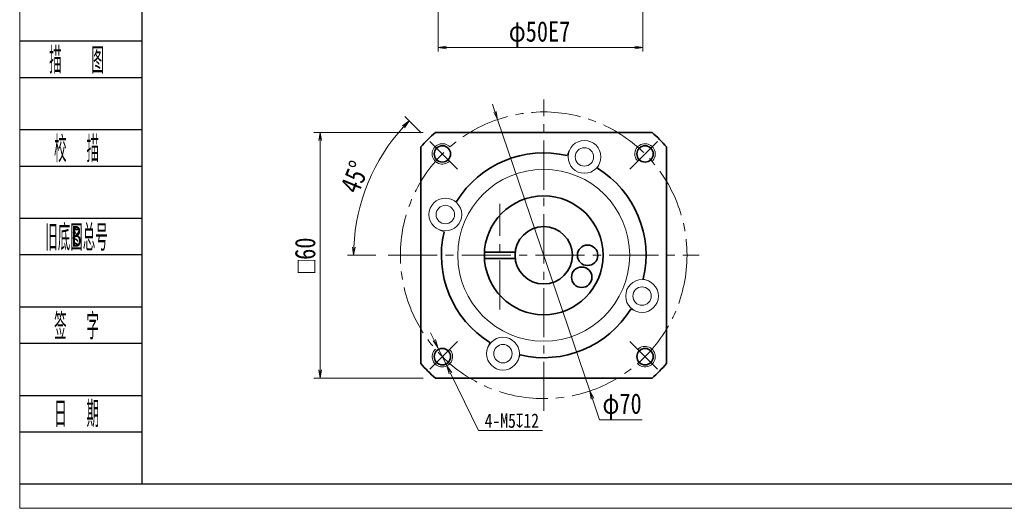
# Model space of a CAD drawing. Header units: millimetres. Extents: x -14 to 494, y -7 to 346.
# Tile 1 of 5: x -11 to 229, y -7 to 112. Entities that reach past the tile are written whole.
import ezdxf
from ezdxf.enums import TextEntityAlignment as Align

# ---------------------------------------------------------------- set-up
doc = ezdxf.new("R2010")
doc.units = ezdxf.units.MM
doc.linetypes.add('点画线', pattern=[18, 12, -2, 2, -2])
doc.layers.add('2细线层', color=4, linetype='Continuous')
doc.layers.add('6文字层', color=3, linetype='Continuous')
for name, color, linetype, lineweight in [('EB0_1', 7, 'Continuous', 35), ('中心线层', 1, '点画线', 18), ('图框_外框线', 7, 'Continuous', 18), ('尺寸线层', 3, 'Continuous', 18), ('粗实线层', 7, 'Continuous', 35), ('细实线层', 7, 'Continuous', 18)]:
    doc.layers.add(name, color=color, linetype=linetype, lineweight=lineweight)
doc.styles.add('PC_TEXTSTYLE', font='ISOCP.SHX', dxfattribs={"width": 0.707, "bigfont": 'GBCBIG.SHX'})
doc.styles.get("Standard").update_dxf_attribs({"font": 'SimSun.ttf'})
doc.styles.add('宋体', font='SimSun.ttf', dxfattribs={"width": 0.8})
doc.dimstyles.new('A水平标注$0', dxfattribs={"dimtxt": 3.5, "dimasz": 2, "dimexe": 1.5, "dimexo": 3, "dimgap": 1.1, "dimtad": 1, "dimtoh": 1, "dimdec": 4, "dimdsep": 46, "dimtxsty": '宋体', "dimblk": 'OPEN', "dimcen": 3, "dimclrd": 3, "dimclre": 3, "dimclrt": 6, "dimadec": 0, "dimazin": 0, "dimtm": 1e-09, "dimtfac": 1, "dimtdec": 4, "dimtix": 1, "dimtmove": 0, "dimatfit": 3, "dimldrblk": 'OPEN', "dimfxl": 0, "dimlwd": 13, "dimlwe": 13, "dimarcsym": 0})
doc.dimstyles.new('D直径标注φ25', dxfattribs={"dimtxt": 3.5, "dimasz": 2, "dimexe": 1, "dimexo": 3, "dimtad": 1, "dimtoh": 1, "dimdec": 1, "dimdsep": 46, "dimtxsty": '宋体', "dimblk": 'OPEN', "dimcen": 3, "dimclrd": 3, "dimclre": 3, "dimclrt": 130, "dimadec": 0, "dimazin": 0, "dimtm": 1e-09, "dimtfac": 1, "dimtdec": 1, "dimtmove": 0, "dimatfit": 0, "dimldrblk": 'OPEN', "dimfxl": 0, "dimlwd": 13, "dimlwe": 13, "dimarcsym": 0})
doc.dimstyles.new('螺孔(M8-7H)', dxfattribs={"dimtxt": 3.5, "dimasz": 2, "dimexe": 1.25, "dimexo": 3, "dimtad": 1, "dimtoh": 1, "dimdec": 4, "dimdsep": 46, "dimtxsty": '宋体', "dimblk": 'OPEN', "dimcen": 3, "dimclrd": 3, "dimclre": 3, "dimclrt": 2, "dimadec": 0, "dimazin": 0, "dimtm": 1e-09, "dimtfac": 1, "dimtdec": 4, "dimtmove": 0, "dimatfit": 3, "dimldrblk": 'OPEN', "dimfxl": 0, "dimlwd": 9, "dimlwe": 9, "dimarcsym": 0})

# ---------------------------------------------------------------- blocks, each defined once
blk = doc.blocks.new('_Open')
at = {"color": 0, "linetype": 'ByBlock', "lineweight": -2}
for p, q in [((-1, 0.17), (0, 0)), ((-1, -0.17), (0, 0)), ((0, 0), (-1, 0))]:
    blk.add_line(p, q, dxfattribs=at)
blk = doc.blocks.new('*D11')
at = {"layer": 'Defpoints', "color": 0, "transparency": 16777216}
for p in [(90.46, 84.35), (62.3, 24.35), (90.46, 24.35)]:
    blk.add_point(p, dxfattribs=at)
at = {"layer": '尺寸线层', "color": 3, "lineweight": 13, "transparency": 16777216}
for p, q in [((87.46, 84.35), (60.8, 84.35)), ((62.3, 82.35), (62.3, 26.35)), ((87.46, 24.35), (60.8, 24.35))]:
    blk.add_line(p, q, dxfattribs=at)
at = {"layer": '尺寸线层', "color": 3, "lineweight": 13, "transparency": 16777216, "xscale": 2, "yscale": 2, "zscale": 2}
for p, rotation in [((62.3, 84.35), 89.99999999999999), ((62.3, 24.35), 270)]:
    blk.add_blockref('_Open', p, dxfattribs=dict(at, rotation=rotation))
at = {"layer": '尺寸线层', "color": 6, "transparency": 16777216, "insert": (58.68, 54.35), "char_height": 5, "attachment_point": 5, "rotation": 90, "style": '宋体', "bg_fill": 3, "box_fill_scale": 1.1, "bg_fill_color": 257, "bg_fill_transparency": 0}
blk.add_mtext('{\\famgdt|b0|i0|c0|p0;o}{60}', dxfattribs=at)
blk = doc.blocks.new('*D12')
at = {"layer": 'Defpoints', "color": 0, "transparency": 16777216}
for p in [(89.14, 82.12), (95.88, 75.39), (78.92, 54.35), (154.92, 54.35)]:
    blk.add_point(p, dxfattribs=at)
at = {"layer": '尺寸线层', "color": 3, "lineweight": 13, "transparency": 16777216}
for p, q in [((87.02, 84.25), (83.04, 88.23)), ((75.92, 54.35), (69, 54.35))]:
    blk.add_line(p, q, dxfattribs=at)
blk.add_arc((116.92, 54.35), 46.42, 137.4688, 177.5312, dxfattribs=at)
at = {"layer": '尺寸线层', "color": 3, "lineweight": 13, "transparency": 16777216, "xscale": 2, "yscale": 2, "zscale": 2}
for p, rotation in [((84.1, 87.17), 46.23442076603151), ((70.5, 54.35), 268.7655792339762)]:
    blk.add_blockref('_Open', p, dxfattribs=dict(at, rotation=rotation))
at = {"layer": '尺寸线层', "color": 6, "transparency": 16777216, "insert": (70.79, 73.46), "char_height": 5, "attachment_point": 5, "rotation": 67.5, "style": '宋体', "bg_fill": 3, "box_fill_scale": 1.1, "bg_fill_color": 257, "bg_fill_transparency": 0}
blk.add_mtext('45%%d', dxfattribs=at)
at = {"layer": 'Defpoints', "color": 0, "transparency": 16777216}
blk.add_point((74.04, 72.11), dxfattribs=at)
blk = doc.blocks.new('*D13')
at = {"layer": 'Defpoints', "color": 0, "transparency": 16777216}
for p in [(105.67, 87.49), (128.18, 21.21)]:
    blk.add_point(p, dxfattribs=at)
at = {"layer": '尺寸线层', "color": 3, "lineweight": 13, "transparency": 16777216}
for p, q in [((105.02, 89.38), (104.38, 91.28)), ((105.67, 87.49), (128.18, 21.21)), ((128.82, 19.31), (130.55, 14.21)), ((130.55, 14.21), (140.94, 14.21))]:
    blk.add_line(p, q, dxfattribs=at)
at = {"layer": '尺寸线层', "color": 3, "lineweight": 13, "transparency": 16777216, "xscale": 2, "yscale": 2, "zscale": 2}
for p, rotation in [((105.67, 87.49), 288.7571968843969), ((128.18, 21.21), 108.7571968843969)]:
    blk.add_blockref('_Open', p, dxfattribs=dict(at, rotation=rotation))
at = {"layer": '尺寸线层', "color": 130, "transparency": 16777216, "insert": (136.06, 17.45), "char_height": 5, "attachment_point": 5, "style": '宋体'}
blk.add_mtext('φ70', dxfattribs=at)
blk = doc.blocks.new('*D33')
at = {"color": 3, "lineweight": 9, "transparency": 16777216}
for p, q in [((90.19, 33.64), (89.31, 35.44)), ((91.07, 31.84), (93.27, 27.35)), ((101.02, 11.53), (94.15, 25.56)), ((116.63, 11.53), (101.02, 11.53))]:
    blk.add_line(p, q, dxfattribs=at)
at = {"layer": 'Defpoints', "color": 0, "transparency": 16777216}
for p in [(91.07, 31.84), (93.27, 27.35)]:
    blk.add_point(p, dxfattribs=at)
at = {"color": 3, "lineweight": 9, "transparency": 16777216, "xscale": 2, "yscale": 2, "zscale": 2}
for p, rotation in [((91.07, 31.84), 296.095491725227), ((93.27, 27.35), 116.095491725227)]:
    blk.add_blockref('_Open', p, dxfattribs=dict(at, rotation=rotation))
at = {"color": 2, "transparency": 16777216, "insert": (109.14, 13.94), "char_height": 3.5, "attachment_point": 5, "style": '宋体'}
blk.add_mtext('4-M5{\\famgdt|b0|i0|c0|p0;x}{12}', dxfattribs=at)
blk = doc.blocks.new('*D34')
at = {"layer": 'Defpoints', "color": 0, "transparency": 16777216}
for p in [(91.17, 129.84), (141.17, 129.84), (141.17, 105.09)]:
    blk.add_point(p, dxfattribs=at)
at = {"layer": '尺寸线层', "color": 3, "lineweight": 13, "transparency": 16777216}
for p, q in [((91.17, 126.84), (91.17, 104.09)), ((141.17, 126.84), (141.17, 104.09)), ((93.17, 105.09), (139.17, 105.09))]:
    blk.add_line(p, q, dxfattribs=at)
at = {"layer": '尺寸线层', "color": 3, "lineweight": 13, "transparency": 16777216, "xscale": 2, "yscale": 2, "zscale": 2, "rotation": 180}
blk.add_blockref('_Open', (91.17, 105.09), dxfattribs=at)
at = {"layer": '尺寸线层', "color": 3, "lineweight": 13, "transparency": 16777216, "xscale": 2, "yscale": 2, "zscale": 2}
blk.add_blockref('_Open', (141.17, 105.09), dxfattribs=at)
at = {"layer": '尺寸线层', "color": 130, "transparency": 16777216, "insert": (115.91, 108.33), "char_height": 5, "attachment_point": 5, "style": '宋体'}
blk.add_mtext('φ50E7', dxfattribs=at)

msp = doc.modelspace()

# ---------------------------------------------------------------- linework, layer by layer
at = {"layer": '2细线层'}
for p, q in [((-11.06449, 106.68391), (18.72835, 106.68391)), ((-11.06449, 97.77594), (18.72835, 97.77594)), ((-11.06449, 85.05026), (18.72835, 85.05026)), ((-11.06449, 76.14229), (18.72835, 76.14229)), ((-11.06449, 63.41662), (18.72835, 63.41662)), ((-11.06449, 54.50865), (18.72835, 54.50865)), ((-11.06449, 41.78298), (18.72835, 41.78298)), ((-11.06449, 32.87501), (18.72835, 32.87501)), ((-11.06449, 20.14934), (18.72835, 20.14934)), ((-11.06449, 11.24137), (18.72835, 11.24137)), ((-11.06449, -1.4843), (18.72835, -1.4843))]:
    msp.add_line(p, q, dxfattribs=at)
at = {"layer": 'EB0_1', "linetype": 'Continuous', "lineweight": 35}
for p, q in [((143.37905, 84.34707), (90.46402, 84.34707)), ((86.92154, 80.80458), (86.92154, 27.88955)), ((146.92154, 27.88955), (146.92154, 80.80458)), ((90.46402, 24.34707), (143.37905, 24.34707))]:
    msp.add_line(p, q, dxfattribs=at)
at = {"layer": 'EB0_1'}
for p, q in [((102.44094, 55.09707), (109.96183, 55.09707)), ((102.44094, 53.59707), (109.96183, 53.59707))]:
    msp.add_line(p, q, dxfattribs=at)
for centre, radius in [((116.92154, 54.34707), 14.5), ((116.92154, 54.34707), 7), ((127.64168, 54.34707), 2.5), ((126.20546, 48.98699), 2.5)]:
    msp.add_circle(centre, radius, dxfattribs=at)
for radius, start, end in [(40, 131.4096221, 138.5903779), (40, 41.4096221, 48.5903779), (25, 76.7068962, 148.2931038), (25, 346.7068962, 58.2931038), (25, 166.7068962, 238.2931038), (25, 256.7068962, 328.2931038), (40, 221.4096221, 228.5903779), (40, 311.4096221, 318.5903779)]:
    msp.add_arc((116.92154, 54.34707), radius, start, end, dxfattribs=at)
at = {"layer": '中心线层'}
for p, q in [((116.92154, 16.34707), (116.92154, 92.34707)), ((106.20139, 41.09707), (106.20139, 66.91707)), ((78.92154, 54.34707), (154.92154, 54.34707))]:
    msp.add_line(p, q, dxfattribs=at)
at = {"layer": '中心线层', "linetype": '点画线', "lineweight": 18}
for p, q in [((95.88165, 75.38695), (89.14481, 82.12379)), ((137.96142, 75.38695), (144.69826, 82.12379)), ((95.88165, 33.30718), (89.14481, 26.57034)), ((137.96142, 33.30718), (144.69826, 26.57034))]:
    msp.add_line(p, q, dxfattribs=at)
msp.add_circle((116.92154, 54.34707), 35, dxfattribs=at)
at = {"layer": '粗实线层'}
for centre in [(92.1728, 79.0958), (141.67027, 79.0958), (92.1728, 29.59833), (141.67027, 29.59833)]:
    msp.add_circle(centre, 2, dxfattribs=at)
at = {"layer": '粗实线层', "lineweight": 18}
for centre, start, end in [((92.1728, 79.0958), 42.9532869, 315), ((141.67027, 79.0958), 312.9532869, 225), ((92.1728, 29.59833), 132.9532869, 45), ((141.67027, 29.59833), 222.9532869, 135)]:
    msp.add_arc(centre, 2.5, start, end, dxfattribs=at)
at = {"layer": '细实线层'}
for p, q in [((123.17579, 79.89867), (122.66985, 78.67723)), ((130.56682, 76.8372), (130.06089, 75.61576)), ((94.4314, 67.99235), (95.65284, 67.48642)), ((91.36994, 60.60132), (92.59137, 60.09538)), ((142.47314, 48.09281), (141.2517, 48.59875)), ((139.41167, 40.70178), (138.19023, 41.20771)), ((103.27625, 31.85693), (103.78218, 33.07837)), ((110.66728, 28.79547), (111.17322, 30.0169))]:
    msp.add_line(p, q, dxfattribs=at)
for centre, radius in [((126.8713, 78.36793), 4), ((126.8713, 78.36793), 2.25), ((116.92154, 54.34707), 21), ((92.90067, 64.29683), 4), ((92.90067, 64.29683), 2.25), ((140.9424, 44.3973), 4), ((140.9424, 44.3973), 2.25), ((106.97177, 30.3262), 4), ((106.97177, 30.3262), 2.25)]:
    msp.add_circle(centre, radius, dxfattribs=at)

# ---------------------------------------------------------------- texts
at = {"layer": '6文字层', "color": 3, "style": 'PC_TEXTSTYLE'}
for s, width, p in [('描   图', 0.6667, (2.82126, 102.22992)), ('校  描', 0.667, (2.82126, 80.59628)), ('旧底图总号', 0.667, (2.82126, 58.96264)), ('签  字', 0.667, (2.82126, 37.32899)), ('日  期', 0.667, (2.82919, 15.82236))]:
    msp.add_text(s, height=6.362836, dxfattribs=dict(at, width=width)).set_placement(p, align=Align.MIDDLE)
at = {"layer": '6文字层', "width": 0.707}
msp.add_text('B', height=5.09027, dxfattribs=at).set_placement((2.82126, 58.96264), align=Align.MIDDLE)

# ---------------------------------------------------------------- dimensions: what is measured, and where the dimension line sits
at = {"layer": '尺寸线层'}
dim = msp.add_linear_dim(base=(141.17202, 105.09379), p1=(91.17202, 129.83827), p2=(141.17202, 129.83827), text='φ<>E7', dimstyle='D直径标注φ25', override={"dimtxt": 5, "dimpost": '<>', "dimtvp": 0.1, "dimtfill": 0}, dxfattribs=at)
dim.commit()
dim.dimension.update_dxf_attribs({"geometry": '*D34', "text_midpoint": (115.90639, 105.09379), "dimtype": 160})

# ---------------------------------------------------------------- next in the draw order: dimensions: what is measured, and where the dimension line sits
dim = msp.add_linear_dim(base=(62.3033, 24.34707), p1=(90.46402, 84.34707), p2=(90.46402, 24.34707), angle=270, text='{\\famgdt|b0|i0|c0|p0;o}{<>}', dimstyle='A水平标注$0', override={"dimtxt": 5, "dimgap": 1.1, "dimtad": 1, "dimjust": 0, "dimdec": 4, "dimlfac": 1, "dimpost": '<>', "dimblk": 'Open', "dimse1": 0, "dimse2": 0, "dimsd1": 0, "dimsd2": 0, "dimtofl": 1, "dimtvp": 0.1, "dimtfill": 1, "dimtfillclr": 256}, dxfattribs=at)
dim.commit()
dim.dimension.update_dxf_attribs({"geometry": '*D11', "text_midpoint": (58.67702, 54.34707)})

# ---------------------------------------------------------------- next in the draw order: dimensions: what is measured, and where the dimension line sits
dim = msp.add_diameter_dim_2p(p1=(91.07313, 31.84348), p2=(93.27247, 27.35317), text='4-M<>{\\famgdt|b0|i0|c0|p0;x}{12}', dimstyle='螺孔(M8-7H)', override={"dimgap": 0.625, "dimtad": 1, "dimtih": 0, "dimtoh": 1, "dimdec": 4, "dimlfac": 1, "dimpost": '<>', "dimcen": 0, "dimse1": 0, "dimse2": 0, "dimsd1": 0, "dimsd2": 0, "dimtix": 0, "dimtofl": 1, "dimatfit": 3, "dimtvp": 0.1, "dimtfill": 0})
dim.commit()
dim.dimension.update_dxf_attribs({"geometry": '*D33', "text_midpoint": (109.13753, 11.52994), "dimtype": 163})
dim = msp.add_angular_dim_2l(base=(74.03624, 72.11073), line1=((95.88165, 75.38695), (89.14481, 82.12379)), line2=((78.92154, 54.34707), (154.92154, 54.34707)), dimstyle='A水平标注$0', override={"dimtxt": 5, "dimblk": 'Open', "dimtfill": 1, "dimtfillclr": 256}, dxfattribs=at)
dim.commit()
dim.dimension.update_dxf_attribs({"geometry": '*D12', "text_midpoint": (70.7877, 73.45633)})

# ---------------------------------------------------------------- next in the draw order: linework, layer by layer
at = {"layer": '图框_外框线', "color": 3}
msp.add_lwpolyline([(-11.01047, -7.43207), (488.60166, -7.43207), (488.60166, 345.86508), (-11.01047, 345.86508)], close=True, dxfattribs=at)
at = {"layer": '图框_外框线', "color": 3, "lineweight": 25}
msp.add_lwpolyline([(18.72835, -1.4843), (482.6539, -1.4843), (482.6539, 339.91732), (18.72835, 339.91732)], close=True, dxfattribs=at)

# ---------------------------------------------------------------- next in the draw order: dimensions: what is measured, and where the dimension line sits
at = {"layer": '尺寸线层'}
dim = msp.add_diameter_dim_2p(p1=(105.66699, 87.48821), p2=(128.17608, 21.20592), dimstyle='D直径标注φ25', override={"dimtxt": 5, "dimpost": 'φ<>', "dimtfill": 0}, dxfattribs=at)
dim.commit()
dim.dimension.update_dxf_attribs({"geometry": '*D13', "text_midpoint": (136.05881, 14.21214), "dimtype": 163})

doc.saveas('drawing.dxf')
